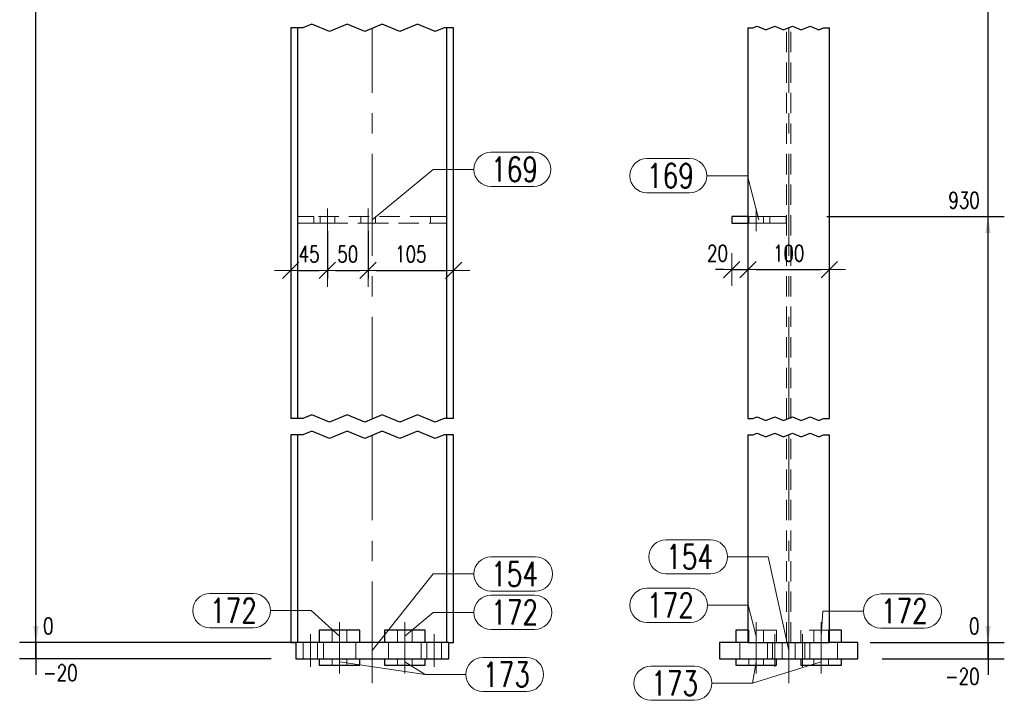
# Model space of a CAD drawing. Header units: millimetres. Extents: x -152 to 454, y 14102 to 14598.
# Tile 11 of 18: x 203 to 324, y 14218 to 14301. Entities that reach past the tile are written whole.
import ezdxf

# ---------------------------------------------------------------- set-up
doc = ezdxf.new("R2010")
doc.units = ezdxf.units.MM
doc.header["$LTSCALE"] = 10
doc.linetypes.add('HIDDEN', pattern=[0.375, 0.25, -0.125])
doc.linetypes.add('MITTE', pattern=[2, 1.25, -0.25, 0.25, -0.25])
doc.layers.get('Defpoints').update_dxf_attribs({"color": 1})
for name, color, linetype, lineweight in [('PS_DIM', 4, 'Continuous', 13), ('PS_Hidden', 2, 'HIDDEN', 9), ('PS_Mid', 5, 'MITTE', 15), ('PS_Pos', 1, 'Continuous', 15), ('PS_Shape', 161, 'Continuous', 30), ('PS_SOLID', 7, 'Continuous', 30)]:
    doc.layers.add(name, color=color, linetype=linetype, lineweight=lineweight)
doc.styles.add('simplex', font='simplex.shx', dxfattribs={"width": 0.75})
doc.dimstyles.new('1_10_GŁ_DS1-LS10', dxfattribs={"dimtxt": 2, "dimasz": 2, "dimexe": 2, "dimexo": 5, "dimgap": 1, "dimtad": 1, "dimjust": 4, "dimdec": 0, "dimlfac": 10, "dimtxsty": 'simplex', "dimblk1": 'NONE', "dimsah": 1, "dimcen": 2, "dimclrd": 256, "dimclre": 256, "dimclrt": 3, "dimadec": 1, "dimazin": 0, "dimtfac": 1, "dimtdec": 0, "dimtmove": 2, "dimatfit": 3, "dimfxl": 1, "dimarcsym": 0})
doc.dimstyles.new('1_10_PRZ', dxfattribs={"dimtxt": 2, "dimasz": 1, "dimexe": 2, "dimexo": 5, "dimgap": 1, "dimtad": 1, "dimdec": 0, "dimlfac": 10, "dimtxsty": 'simplex', "dimblk": 'dimznak', "dimcen": 2, "dimse1": 1, "dimse2": 1, "dimclrt": 3, "dimadec": 1, "dimazin": 0, "dimtfac": 1, "dimtdec": 0, "dimtix": 1, "dimtmove": 2, "dimatfit": 3, "dimldrblk": 'dim-grot', "dimfxl": 1, "dimarcsym": 0})
doc.dimstyles.new('1_10_SC', dxfattribs={"dimtxt": 2, "dimasz": 1, "dimexe": 1, "dimexo": 1, "dimgap": 1, "dimtad": 1, "dimdec": 0, "dimlfac": 10, "dimtxsty": 'simplex', "dimblk": 'dimznak', "dimcen": 2, "dimclrd": 256, "dimclre": 256, "dimclrt": 3, "dimadec": 1, "dimazin": 0, "dimtfac": 1, "dimtdec": 0, "dimtix": 1, "dimtmove": 2, "dimatfit": 3, "dimldrblk": 'dim-grot', "dimfxl": 1, "dimarcsym": 0})

# ---------------------------------------------------------------- blocks, each defined once
blk = doc.blocks.new('*D95')
at = {"layer": 'Defpoints', "color": 0, "transparency": 16777216}
for p in [(204.55, 14224.7), (236.47, 14224.7), (255.87, 14224.7)]:
    blk.add_point(p, dxfattribs=at)
at = {"layer": 'PS_DIM', "lineweight": -2, "transparency": 16777216}
for p, q in [((204.55, 14226.7), (204.55, 14228.7)), ((250.87, 14224.7), (202.55, 14224.7)), ((231.47, 14224.7), (202.55, 14224.7)), ((204.55, 14224.7), (204.55, 14222.7)), ((204.55, 14224.7), (204.55, 14224.7))]:
    blk.add_line(p, q, dxfattribs=at)
at = {"layer": 'PS_DIM', "transparency": 16777216}
blk.add_solid([(204.22, 14226.7), (204.89, 14226.7), (204.55, 14224.7)], dxfattribs=at)
at = {"layer": 'PS_DIM', "color": 3, "transparency": 16777216, "insert": (206.07, 14226.72), "char_height": 2, "attachment_point": 5, "rotation": 0.0573, "style": 'simplex'}
blk.add_mtext('0', dxfattribs=at)
blk = doc.blocks.new('_None')
blk = doc.blocks.new('*D96')
at = {"layer": 'Defpoints', "color": 0, "transparency": 16777216}
for p in [(204.55, 14381.2), (221.39, 14381.2), (255.87, 14224.7)]:
    blk.add_point(p, dxfattribs=at)
at = {"layer": 'PS_DIM', "lineweight": -2, "transparency": 16777216}
for p, q in [((216.39, 14381.2), (202.55, 14381.2)), ((204.55, 14224.7), (204.55, 14379.2)), ((250.87, 14224.7), (202.55, 14224.7))]:
    blk.add_line(p, q, dxfattribs=at)
at = {"layer": 'PS_DIM', "transparency": 16777216}
blk.add_solid([(204.22, 14379.2), (204.89, 14379.2), (204.55, 14381.2)], dxfattribs=at)
at = {"layer": 'PS_DIM', "color": 3, "transparency": 16777216, "insert": (208.22, 14383.22), "char_height": 2, "attachment_point": 5, "rotation": 0.0573, "style": 'simplex'}
blk.add_mtext('3972', dxfattribs=at)
blk = doc.blocks.new('*D97')
at = {"layer": 'Defpoints', "color": 0, "transparency": 16777216}
for p in [(204.55, 14436.2), (221.39, 14436.2), (255.87, 14224.7)]:
    blk.add_point(p, dxfattribs=at)
at = {"layer": 'PS_DIM', "lineweight": -2, "transparency": 16777216}
for p, q in [((216.39, 14436.2), (202.55, 14436.2)), ((204.55, 14224.7), (204.55, 14434.2)), ((250.87, 14224.7), (202.55, 14224.7))]:
    blk.add_line(p, q, dxfattribs=at)
at = {"layer": 'PS_DIM', "transparency": 16777216}
blk.add_solid([(204.22, 14434.2), (204.89, 14434.2), (204.55, 14436.2)], dxfattribs=at)
at = {"layer": 'PS_DIM', "color": 3, "transparency": 16777216, "insert": (208.22, 14438.22), "char_height": 2, "attachment_point": 5, "rotation": 0.0573, "style": 'simplex'}
blk.add_mtext('4522', dxfattribs=at)
blk = doc.blocks.new('*D98')
at = {"layer": 'Defpoints', "color": 0, "transparency": 16777216}
for p in [(204.55, 14443.13), (236.47, 14443.13), (255.87, 14224.7)]:
    blk.add_point(p, dxfattribs=at)
at = {"layer": 'PS_DIM', "lineweight": -2, "transparency": 16777216}
for p, q in [((231.47, 14443.13), (202.55, 14443.13)), ((204.55, 14224.7), (204.55, 14441.13)), ((250.87, 14224.7), (202.55, 14224.7))]:
    blk.add_line(p, q, dxfattribs=at)
at = {"layer": 'PS_DIM', "transparency": 16777216}
blk.add_solid([(204.22, 14441.13), (204.89, 14441.13), (204.55, 14443.13)], dxfattribs=at)
at = {"layer": 'PS_DIM', "color": 3, "transparency": 16777216, "insert": (207.9, 14445.15), "char_height": 2, "attachment_point": 5, "rotation": 0.0573, "style": 'simplex'}
blk.add_mtext('4591', dxfattribs=at)
blk = doc.blocks.new('*D99')
at = {"layer": 'Defpoints', "color": 0, "transparency": 16777216}
for p in [(302.05, 14224.7), (321.55, 14224.7), (303.55, 14222.7)]:
    blk.add_point(p, dxfattribs=at)
at = {"layer": 'PS_DIM', "lineweight": -2, "transparency": 16777216}
for p, q in [((321.55, 14226.7), (321.55, 14228.7)), ((307.05, 14224.7), (323.55, 14224.7)), ((321.55, 14222.7), (321.55, 14224.7)), ((308.55, 14222.7), (323.55, 14222.7)), ((321.55, 14222.7), (321.55, 14220.7))]:
    blk.add_line(p, q, dxfattribs=at)
at = {"layer": 'PS_DIM', "transparency": 16777216}
blk.add_solid([(321.22, 14226.7), (321.88, 14226.7), (321.55, 14224.7)], dxfattribs=at)
at = {"layer": 'PS_DIM', "color": 3, "transparency": 16777216, "insert": (318.39, 14220.52), "char_height": 2, "attachment_point": 5, "rotation": 0.0573, "style": 'simplex'}
blk.add_mtext('-20', dxfattribs=at)
blk = doc.blocks.new('*D100')
at = {"layer": 'Defpoints', "color": 0, "transparency": 16777216}
for p in [(302.05, 14224.7), (305.55, 14224.7), (321.55, 14224.7)]:
    blk.add_point(p, dxfattribs=at)
at = {"layer": 'PS_DIM', "lineweight": -2, "transparency": 16777216}
for p, q in [((321.55, 14226.7), (321.55, 14228.7)), ((307.05, 14224.7), (323.55, 14224.7)), ((310.55, 14224.7), (323.55, 14224.7)), ((321.55, 14224.7), (321.55, 14222.7))]:
    blk.add_line(p, q, dxfattribs=at)
at = {"layer": 'PS_DIM', "transparency": 16777216}
blk.add_solid([(321.22, 14226.7), (321.88, 14226.7), (321.55, 14224.7)], dxfattribs=at)
at = {"layer": 'PS_DIM', "color": 3, "transparency": 16777216, "insert": (319.85, 14226.72), "char_height": 2, "attachment_point": 5, "rotation": 0.0573, "style": 'simplex'}
blk.add_mtext('0', dxfattribs=at)
blk = doc.blocks.new('*D101')
at = {"layer": 'Defpoints', "color": 0, "transparency": 16777216}
for p in [(296.75, 14277), (321.55, 14277), (302.05, 14224.7)]:
    blk.add_point(p, dxfattribs=at)
at = {"layer": 'PS_DIM', "lineweight": -2, "transparency": 16777216}
for p, q in [((301.75, 14277), (323.55, 14277)), ((321.55, 14224.7), (321.55, 14275)), ((307.05, 14224.7), (323.55, 14224.7))]:
    blk.add_line(p, q, dxfattribs=at)
at = {"layer": 'PS_DIM', "transparency": 16777216}
blk.add_solid([(321.22, 14275), (321.88, 14275), (321.55, 14277)], dxfattribs=at)
at = {"layer": 'PS_DIM', "color": 3, "transparency": 16777216, "insert": (318.6, 14279.02), "char_height": 2, "attachment_point": 5, "rotation": 0.0573, "style": 'simplex'}
blk.add_mtext('930', dxfattribs=at)
blk = doc.blocks.new('*D102')
at = {"layer": 'Defpoints', "color": 0, "transparency": 16777216}
for p in [(302.05, 14327), (321.55, 14327), (302.05, 14224.7)]:
    blk.add_point(p, dxfattribs=at)
at = {"layer": 'PS_DIM', "lineweight": -2, "transparency": 16777216}
for p, q in [((307.05, 14327), (323.55, 14327)), ((321.55, 14224.7), (321.55, 14325)), ((307.05, 14224.7), (323.55, 14224.7))]:
    blk.add_line(p, q, dxfattribs=at)
at = {"layer": 'PS_DIM', "transparency": 16777216}
blk.add_solid([(321.22, 14325), (321.88, 14325), (321.55, 14327)], dxfattribs=at)
at = {"layer": 'PS_DIM', "color": 3, "transparency": 16777216, "insert": (317.89, 14329.02), "char_height": 2, "attachment_point": 5, "rotation": 0.0573, "style": 'simplex'}
blk.add_mtext('2630', dxfattribs=at)
blk = doc.blocks.new('*D103')
at = {"layer": 'Defpoints', "color": 0, "transparency": 16777216}
for p in [(297.45, 14386.2), (321.55, 14386.2), (302.05, 14224.7)]:
    blk.add_point(p, dxfattribs=at)
at = {"layer": 'PS_DIM', "lineweight": -2, "transparency": 16777216}
for p, q in [((302.45, 14386.2), (323.55, 14386.2)), ((321.55, 14224.7), (321.55, 14384.2)), ((307.05, 14224.7), (323.55, 14224.7))]:
    blk.add_line(p, q, dxfattribs=at)
at = {"layer": 'PS_DIM', "transparency": 16777216}
blk.add_solid([(321.22, 14384.2), (321.88, 14384.2), (321.55, 14386.2)], dxfattribs=at)
at = {"layer": 'PS_DIM', "color": 3, "transparency": 16777216, "insert": (317.89, 14388.22), "char_height": 2, "attachment_point": 5, "rotation": 0.0573, "style": 'simplex'}
blk.add_mtext('4022', dxfattribs=at)
blk = doc.blocks.new('*D104')
at = {"layer": 'Defpoints', "color": 0, "transparency": 16777216}
for p in [(297.45, 14440.2), (321.55, 14440.2), (302.05, 14224.7)]:
    blk.add_point(p, dxfattribs=at)
at = {"layer": 'PS_DIM', "lineweight": -2, "transparency": 16777216}
for p, q in [((302.45, 14440.2), (323.55, 14440.2)), ((321.55, 14224.7), (321.55, 14438.2)), ((307.05, 14224.7), (323.55, 14224.7))]:
    blk.add_line(p, q, dxfattribs=at)
at = {"layer": 'PS_DIM', "transparency": 16777216}
blk.add_solid([(321.22, 14438.2), (321.88, 14438.2), (321.55, 14440.2)], dxfattribs=at)
at = {"layer": 'PS_DIM', "color": 3, "transparency": 16777216, "insert": (317.89, 14436.03), "char_height": 2, "attachment_point": 5, "rotation": 0.0573, "style": 'simplex'}
blk.add_mtext('4562', dxfattribs=at)
blk = doc.blocks.new('*D105')
at = {"layer": 'Defpoints', "color": 0, "transparency": 16777216}
for p in [(302.05, 14441.73), (321.55, 14441.73), (302.05, 14224.7)]:
    blk.add_point(p, dxfattribs=at)
at = {"layer": 'PS_DIM', "lineweight": -2, "transparency": 16777216}
for p, q in [((307.05, 14441.73), (323.55, 14441.73)), ((321.55, 14224.7), (321.55, 14439.73)), ((307.05, 14224.7), (323.55, 14224.7))]:
    blk.add_line(p, q, dxfattribs=at)
at = {"layer": 'PS_DIM', "transparency": 16777216}
blk.add_solid([(321.22, 14439.73), (321.88, 14439.73), (321.55, 14441.73)], dxfattribs=at)
at = {"layer": 'PS_DIM', "color": 3, "transparency": 16777216, "insert": (317.89, 14438.76), "char_height": 2, "attachment_point": 5, "rotation": 0.0573, "style": 'simplex'}
blk.add_mtext('4577', dxfattribs=at)
blk = doc.blocks.new('*D106')
at = {"layer": 'Defpoints', "color": 0, "transparency": 16777216}
for p in [(303.88, 14443.13), (321.55, 14443.13), (302.05, 14224.7)]:
    blk.add_point(p, dxfattribs=at)
at = {"layer": 'PS_DIM', "lineweight": -2, "transparency": 16777216}
for p, q in [((308.88, 14443.13), (323.55, 14443.13)), ((321.55, 14224.7), (321.55, 14441.13)), ((307.05, 14224.7), (323.55, 14224.7))]:
    blk.add_line(p, q, dxfattribs=at)
at = {"layer": 'PS_DIM', "transparency": 16777216}
blk.add_solid([(321.22, 14441.13), (321.88, 14441.13), (321.55, 14443.13)], dxfattribs=at)
at = {"layer": 'PS_DIM', "color": 3, "transparency": 16777216, "insert": (318.21, 14445.15), "char_height": 2, "attachment_point": 5, "rotation": 0.0573, "style": 'simplex'}
blk.add_mtext('4591', dxfattribs=at)
blk = doc.blocks.new('dimznak')
at = {"color": 0}
for points in [[(0, 2), (0, -2)], [(-2, 0), (2, 0)]]:
    blk.add_lwpolyline(points, dxfattribs=at)
at = {"color": 2}
blk.add_lwpolyline([(1, 1), (-1, -1)], dxfattribs=at)
blk = doc.blocks.new('*D108')
at = {"layer": 'Defpoints', "color": 0, "transparency": 16777216}
for p in [(240.37, 14275.2), (235.87, 14273.23), (240.37, 14270.4)]:
    blk.add_point(p, dxfattribs=at)
at = {"layer": 'PS_DIM', "color": 0, "lineweight": -2, "transparency": 16777216}
blk.add_line((236.87, 14270.4), (239.37, 14270.4), dxfattribs=at)
at = {"layer": 'PS_DIM', "color": 0, "lineweight": -2, "transparency": 16777216, "rotation": 180}
blk.add_blockref('dimznak', (235.87, 14270.4), dxfattribs=at)
at = {"layer": 'PS_DIM', "color": 0, "lineweight": -2, "transparency": 16777216}
blk.add_blockref('dimznak', (240.37, 14270.4), dxfattribs=at)
at = {"layer": 'PS_DIM', "color": 3, "transparency": 16777216, "insert": (238.12, 14272.4), "char_height": 2, "attachment_point": 5, "style": 'simplex'}
blk.add_mtext('45', dxfattribs=at)
blk = doc.blocks.new('dim-grot')
blk.add_hatch(color=256).paths.add_polyline_path([(0, 0), (-2, 0.5), (-2, -0.5)])
blk.add_lwpolyline([(0, 0), (-2, 0.5), (-2, -0.5), (0, 0)])
blk = doc.blocks.new('*D109')
at = {"layer": 'Defpoints', "color": 0, "transparency": 16777216}
for p in [(240.37, 14276.2), (245.37, 14276.2), (245.37, 14270.4)]:
    blk.add_point(p, dxfattribs=at)
at = {"layer": 'PS_DIM', "lineweight": -2, "transparency": 16777216}
for p, q in [((240.37, 14275.2), (240.37, 14269.4)), ((245.37, 14275.2), (245.37, 14269.4)), ((241.37, 14270.4), (244.37, 14270.4))]:
    blk.add_line(p, q, dxfattribs=at)
at = {"layer": 'PS_DIM', "lineweight": -2, "transparency": 16777216, "rotation": 180}
blk.add_blockref('dimznak', (240.37, 14270.4), dxfattribs=at)
at = {"layer": 'PS_DIM', "lineweight": -2, "transparency": 16777216}
blk.add_blockref('dimznak', (245.37, 14270.4), dxfattribs=at)
at = {"layer": 'PS_DIM', "color": 3, "transparency": 16777216, "insert": (242.87, 14272.4), "char_height": 2, "attachment_point": 5, "style": 'simplex'}
blk.add_mtext('50', dxfattribs=at)
blk = doc.blocks.new('*D110')
at = {"layer": 'Defpoints', "color": 0, "transparency": 16777216}
for p in [(245.37, 14275.2), (255.87, 14275.2), (255.87, 14270.4)]:
    blk.add_point(p, dxfattribs=at)
at = {"layer": 'PS_DIM', "color": 0, "lineweight": -2, "transparency": 16777216}
blk.add_line((246.37, 14270.4), (254.87, 14270.4), dxfattribs=at)
at = {"layer": 'PS_DIM', "color": 0, "lineweight": -2, "transparency": 16777216, "rotation": 180}
blk.add_blockref('dimznak', (245.37, 14270.4), dxfattribs=at)
at = {"layer": 'PS_DIM', "color": 0, "lineweight": -2, "transparency": 16777216}
blk.add_blockref('dimznak', (255.87, 14270.4), dxfattribs=at)
at = {"layer": 'PS_DIM', "color": 3, "transparency": 16777216, "insert": (250.62, 14272.4), "char_height": 2, "attachment_point": 5, "style": 'simplex'}
blk.add_mtext('105', dxfattribs=at)
blk = doc.blocks.new('*D133')
at = {"layer": 'Defpoints', "color": 0, "transparency": 16777216}
for p in [(290.05, 14276.2), (292.05, 14276.2), (292.05, 14270.5)]:
    blk.add_point(p, dxfattribs=at)
at = {"layer": 'PS_DIM', "color": 0, "lineweight": -2, "transparency": 16777216}
for p, q in [((289.05, 14270.5), (288.05, 14270.5)), ((290.05, 14270.5), (292.05, 14270.5)), ((293.05, 14270.5), (294.05, 14270.5))]:
    blk.add_line(p, q, dxfattribs=at)
blk.add_blockref('dimznak', (290.05, 14270.5), dxfattribs=at)
at = {"layer": 'PS_DIM', "color": 0, "lineweight": -2, "transparency": 16777216, "rotation": 180}
blk.add_blockref('dimznak', (292.05, 14270.5), dxfattribs=at)
at = {"layer": 'PS_DIM', "color": 3, "transparency": 16777216, "insert": (288.3, 14272.5), "char_height": 2, "attachment_point": 5, "style": 'simplex'}
blk.add_mtext('20', dxfattribs=at)
blk = doc.blocks.new('*D134')
at = {"layer": 'Defpoints', "color": 0, "transparency": 16777216}
for p in [(292.05, 14276.2), (302.05, 14270.5), (302.05, 14270.5)]:
    blk.add_point(p, dxfattribs=at)
at = {"layer": 'PS_DIM', "color": 0, "lineweight": -2, "transparency": 16777216}
blk.add_line((293.05, 14270.5), (301.05, 14270.5), dxfattribs=at)
at = {"layer": 'PS_DIM', "color": 0, "lineweight": -2, "transparency": 16777216, "rotation": 180}
blk.add_blockref('dimznak', (292.05, 14270.5), dxfattribs=at)
at = {"layer": 'PS_DIM', "color": 0, "lineweight": -2, "transparency": 16777216}
blk.add_blockref('dimznak', (302.05, 14270.5), dxfattribs=at)
at = {"layer": 'PS_DIM', "color": 3, "transparency": 16777216, "insert": (297.05, 14272.5), "char_height": 2, "attachment_point": 5, "style": 'simplex'}
blk.add_mtext('100', dxfattribs=at)
blk = doc.blocks.new('*D175')
at = {"layer": 'Defpoints', "color": 0, "transparency": 16777216}
for p in [(204.55, 14224.7), (249.97, 14224.7), (238.47, 14222.7)]:
    blk.add_point(p, dxfattribs=at)
at = {"layer": 'PS_DIM', "lineweight": -2, "transparency": 16777216}
for p, q in [((204.55, 14226.7), (204.55, 14228.7)), ((244.97, 14224.7), (202.55, 14224.7)), ((204.55, 14222.7), (204.55, 14224.7)), ((233.47, 14222.7), (202.55, 14222.7)), ((204.55, 14222.7), (204.55, 14220.7))]:
    blk.add_line(p, q, dxfattribs=at)
at = {"layer": 'PS_DIM', "transparency": 16777216}
blk.add_solid([(204.22, 14226.7), (204.89, 14226.7), (204.55, 14224.7)], dxfattribs=at)
at = {"layer": 'PS_DIM', "color": 3, "transparency": 16777216, "insert": (207.55, 14220.97), "char_height": 2, "attachment_point": 5, "rotation": 0.0573, "style": 'simplex'}
blk.add_mtext('-20', dxfattribs=at)
blk = doc.blocks.new('*X277')
at = {"color": 1}
for p, q in [((238.44, 14300.65), (237.36, 14300.2)), ((240.61, 14299.74), (238.44, 14300.65)), ((242.78, 14300.65), (240.61, 14299.74)), ((244.95, 14299.74), (242.78, 14300.65)), ((247.11, 14300.65), (244.95, 14299.74)), ((249.28, 14299.74), (247.11, 14300.65)), ((251.45, 14300.65), (249.28, 14299.74)), ((253.61, 14299.74), (251.45, 14300.65)), ((237.36, 14300.2), (235.87, 14300.2)), ((254.7, 14300.2), (253.61, 14299.74)), ((255.87, 14300.2), (254.7, 14300.2)), ((237.36, 14252.2), (235.87, 14252.2)), ((238.44, 14252.65), (237.36, 14252.2)), ((240.61, 14251.74), (238.44, 14252.65)), ((242.78, 14252.65), (240.61, 14251.74)), ((244.95, 14251.74), (242.78, 14252.65)), ((247.11, 14252.65), (244.95, 14251.74)), ((249.28, 14251.74), (247.11, 14252.65)), ((251.45, 14252.65), (249.28, 14251.74)), ((253.61, 14251.74), (251.45, 14252.65)), ((254.7, 14252.2), (253.61, 14251.74)), ((255.87, 14252.2), (254.7, 14252.2)), ((237.36, 14250.2), (235.87, 14250.2)), ((238.44, 14250.65), (237.36, 14250.2)), ((240.61, 14249.74), (238.44, 14250.65)), ((242.78, 14250.65), (240.61, 14249.74)), ((244.95, 14249.74), (242.78, 14250.65)), ((247.11, 14250.65), (244.95, 14249.74)), ((249.28, 14249.74), (247.11, 14250.65)), ((251.45, 14250.65), (249.28, 14249.74)), ((253.61, 14249.74), (251.45, 14250.65)), ((254.7, 14250.2), (253.61, 14249.74)), ((255.87, 14250.2), (254.7, 14250.2))]:
    blk.add_line(p, q, dxfattribs=at)
at = {"layer": 'PS_Hidden', "color": 2, "linetype": 'HIDDEN'}
for p, q in [((255.02, 14252.2), (255.02, 14300.2)), ((237.11, 14277), (236.72, 14277)), ((236.72, 14276.2), (237.11, 14276.2)), ((237.49, 14277), (237.11, 14277)), ((237.11, 14276.2), (237.49, 14276.2)), ((237.84, 14277), (237.49, 14277)), ((237.49, 14276.2), (237.84, 14276.2)), ((238.14, 14277), (237.84, 14277)), ((237.84, 14276.2), (238.14, 14276.2)), ((238.39, 14277), (238.14, 14277)), ((238.14, 14276.2), (238.39, 14276.2)), ((238.57, 14277), (238.39, 14277)), ((238.39, 14276.2), (238.57, 14276.2)), ((238.69, 14277), (238.57, 14277)), ((238.57, 14276.2), (238.69, 14276.2)), ((238.72, 14277), (238.69, 14277)), ((238.69, 14276.2), (238.72, 14276.2)), ((238.72, 14277), (238.72, 14276.2)), ((253.02, 14277), (238.72, 14277)), ((238.72, 14276.2), (240.37, 14276.2)), ((239.47, 14277), (239.47, 14276.2)), ((240.37, 14276.2), (245.37, 14276.2)), ((241.27, 14276.2), (241.27, 14277)), ((244.47, 14277), (244.47, 14276.2)), ((245.37, 14276.2), (253.02, 14276.2)), ((246.27, 14276.2), (246.27, 14277)), ((253.06, 14277), (253.02, 14277)), ((253.02, 14277), (253.02, 14276.2)), ((253.02, 14276.2), (253.06, 14276.2)), ((253.18, 14277), (253.06, 14277)), ((253.06, 14276.2), (253.18, 14276.2)), ((253.36, 14277), (253.18, 14277)), ((253.18, 14276.2), (253.36, 14276.2)), ((253.61, 14277), (253.36, 14277)), ((253.36, 14276.2), (253.61, 14276.2)), ((253.91, 14277), (253.61, 14277)), ((253.61, 14276.2), (253.91, 14276.2)), ((254.26, 14277), (253.91, 14277)), ((253.91, 14276.2), (254.26, 14276.2)), ((254.63, 14277), (254.26, 14277)), ((254.26, 14276.2), (254.63, 14276.2)), ((255.02, 14277), (254.63, 14277)), ((254.63, 14276.2), (255.02, 14276.2)), ((255.02, 14224.7), (255.02, 14250.2)), ((240.97, 14226.2), (240.97, 14224.7)), ((242.77, 14224.7), (242.77, 14226.2)), ((247.37, 14226.2), (247.37, 14224.7)), ((247.37, 14226.2), (247.37, 14224.7)), ((248.97, 14226.2), (248.97, 14224.7)), ((250.77, 14224.7), (250.77, 14226.2)), ((237.37, 14224.7), (237.37, 14222.7)), ((239.17, 14222.7), (239.17, 14224.7)), ((239.87, 14224.7), (239.87, 14222.7)), ((239.87, 14224.7), (239.87, 14222.7)), ((243.87, 14222.7), (243.87, 14224.7)), ((243.87, 14222.7), (243.87, 14224.7)), ((247.87, 14224.7), (247.87, 14222.7)), ((251.87, 14222.7), (251.87, 14224.7)), ((252.57, 14224.7), (252.57, 14222.7)), ((254.37, 14222.7), (254.37, 14224.7)), ((239.37, 14221.9), (239.37, 14222.7)), ((240.97, 14222.7), (240.97, 14221.9)), ((242.77, 14221.9), (242.77, 14222.7)), ((247.37, 14222.7), (247.37, 14221.9)), ((248.97, 14221.9), (247.37, 14221.9)), ((248.97, 14221.9), (248.97, 14222.7)), ((249.09, 14221.9), (248.97, 14221.9)), ((249.42, 14221.9), (249.09, 14221.9)), ((249.87, 14221.9), (249.42, 14221.9)), ((250.77, 14221.9), (250.77, 14222.7))]:
    blk.add_line(p, q, dxfattribs=at)
at = {"layer": 'PS_Mid', "color": 5, "linetype": 'MITTE'}
for p, q in [((245.87, 14252.2), (245.87, 14300.2)), ((240.37, 14275.2), (240.37, 14278)), ((245.37, 14275.2), (245.37, 14278)), ((245.87, 14219.7), (245.87, 14250.2)), ((241.87, 14223.7), (241.87, 14227.2)), ((241.87, 14223.7), (241.87, 14227.2)), ((249.87, 14223.7), (249.87, 14227.2)), ((249.87, 14223.7), (249.87, 14227.2)), ((238.27, 14225.7), (238.27, 14221.7)), ((238.27, 14225.7), (238.27, 14221.7)), ((241.87, 14225.7), (241.87, 14221.7)), ((241.87, 14225.7), (241.87, 14221.7)), ((249.87, 14225.7), (249.87, 14221.7)), ((249.87, 14225.7), (249.87, 14221.7)), ((253.47, 14225.7), (253.47, 14221.7)), ((253.47, 14225.7), (253.47, 14221.7)), ((241.87, 14220.9), (241.87, 14223.7)), ((241.87, 14220.9), (241.87, 14223.7)), ((249.87, 14220.9), (249.87, 14223.7)), ((249.87, 14220.9), (249.87, 14223.7))]:
    blk.add_line(p, q, dxfattribs=at)
at = {"layer": 'PS_SOLID', "color": 7, "linetype": 'Continuous'}
for p, q in [((235.87, 14300.2), (235.87, 14252.2)), ((236.72, 14252.2), (236.72, 14300.2)), ((255.02, 14300.2), (255.02, 14252.2)), ((255.87, 14252.2), (255.87, 14300.2)), ((235.87, 14250.2), (235.87, 14224.7)), ((236.72, 14224.7), (236.72, 14250.2)), ((255.02, 14250.2), (255.02, 14224.7)), ((255.87, 14224.7), (255.87, 14250.2)), ((244.37, 14226.2), (239.37, 14226.2)), ((239.37, 14226.2), (239.37, 14224.7)), ((244.37, 14224.7), (244.37, 14226.2)), ((252.37, 14226.2), (247.37, 14226.2)), ((247.37, 14226.2), (247.37, 14224.7)), ((252.37, 14224.7), (252.37, 14226.2)), ((235.87, 14224.7), (236.47, 14224.7)), ((255.27, 14224.7), (236.47, 14224.7)), ((236.47, 14224.7), (236.47, 14222.7)), ((255.27, 14224.7), (255.87, 14224.7)), ((255.27, 14222.7), (255.27, 14224.7)), ((236.47, 14222.7), (238.27, 14222.7)), ((238.27, 14222.7), (241.87, 14222.7)), ((239.37, 14222.7), (239.37, 14221.9)), ((239.37, 14221.9), (241.87, 14221.9)), ((241.87, 14222.7), (249.87, 14222.7)), ((241.87, 14221.9), (244.37, 14221.9)), ((244.37, 14221.9), (244.37, 14222.7)), ((247.37, 14222.7), (247.37, 14221.9)), ((247.37, 14221.9), (249.87, 14221.9)), ((249.87, 14222.7), (253.47, 14222.7)), ((249.87, 14221.9), (252.37, 14221.9)), ((252.37, 14221.9), (252.37, 14222.7)), ((253.47, 14222.7), (255.27, 14222.7))]:
    blk.add_line(p, q, dxfattribs=at)
blk = doc.blocks.new('*X281')
at = {"color": 1}
for p, q in [((260.47, 14235.21), (265.94, 14235.21)), ((245.87, 14223.7), (253.37, 14233.11)), ((253.37, 14233.11), (258.37, 14233.11)), ((260.47, 14231.01), (265.94, 14231.01))]:
    blk.add_line(p, q, dxfattribs=at)
for centre, start, end in [((260.47, 14233.11), 90, 270), ((265.94, 14233.11), 270, 90)]:
    blk.add_arc(centre, 2.1, start, end, dxfattribs=at)
at = {"color": 2, "style": 'simplex', "width": 0.75}
blk.add_text('154', height=3, dxfattribs=at).set_placement((260.47, 14231.61))
blk = doc.blocks.new('*X282')
at = {"color": 1}
for p, q in [((225.92, 14230.71), (231.27, 14230.71)), ((233.37, 14228.61), (238.37, 14228.61)), ((241.87, 14225.45), (238.37, 14228.61)), ((225.92, 14226.51), (231.27, 14226.51))]:
    blk.add_line(p, q, dxfattribs=at)
for centre, start, end in [((225.92, 14228.61), 90, 270), ((231.27, 14228.61), 270, 90)]:
    blk.add_arc(centre, 2.1, start, end, dxfattribs=at)
at = {"color": 2, "style": 'simplex', "width": 0.75}
blk.add_text('172', height=3, dxfattribs=at).set_placement((225.92, 14227.11))
blk = doc.blocks.new('*X283')
at = {"color": 1}
for p, q in [((241.87, 14222.3), (252.38, 14220.76)), ((259.48, 14222.86), (264.84, 14222.86)), ((252.38, 14220.76), (257.38, 14220.76)), ((259.48, 14218.66), (264.84, 14218.66))]:
    blk.add_line(p, q, dxfattribs=at)
for centre, start, end in [((259.48, 14220.76), 90, 270), ((264.84, 14220.76), 270, 90)]:
    blk.add_arc(centre, 2.1, start, end, dxfattribs=at)
at = {"color": 2, "style": 'simplex', "width": 0.75}
blk.add_text('173', height=3, dxfattribs=at).set_placement((259.48, 14219.26))
blk = doc.blocks.new('*X284')
at = {"color": 1}
for p, q in [((249.87, 14222.3), (252.38, 14220.76)), ((259.48, 14222.86), (264.84, 14222.86)), ((252.38, 14220.76), (257.38, 14220.76)), ((259.48, 14218.66), (264.84, 14218.66))]:
    blk.add_line(p, q, dxfattribs=at)
for centre, start, end in [((259.48, 14220.76), 90, 270), ((264.84, 14220.76), 270, 90)]:
    blk.add_arc(centre, 2.1, start, end, dxfattribs=at)
at = {"color": 2, "style": 'simplex', "width": 0.75}
blk.add_text('173', height=3, dxfattribs=at).set_placement((259.48, 14219.26))
blk = doc.blocks.new('*X285')
at = {"color": 1}
for p, q in [((260.47, 14230.49), (265.83, 14230.49)), ((249.87, 14225.45), (253.37, 14228.39)), ((253.37, 14228.39), (258.37, 14228.39)), ((260.47, 14226.29), (265.83, 14226.29))]:
    blk.add_line(p, q, dxfattribs=at)
for centre, start, end in [((260.47, 14228.39), 90, 270), ((265.83, 14228.39), 270, 90)]:
    blk.add_arc(centre, 2.1, start, end, dxfattribs=at)
at = {"color": 2, "style": 'simplex', "width": 0.75}
blk.add_text('172', height=3, dxfattribs=at).set_placement((260.47, 14226.89))
blk = doc.blocks.new('*X286')
at = {"color": 1}
for p, q in [((225.92, 14230.71), (231.27, 14230.71)), ((233.37, 14228.61), (238.37, 14228.61)), ((241.87, 14225.45), (238.37, 14228.61)), ((225.92, 14226.51), (231.27, 14226.51))]:
    blk.add_line(p, q, dxfattribs=at)
for centre, start, end in [((225.92, 14228.61), 90, 270), ((231.27, 14228.61), 270, 90)]:
    blk.add_arc(centre, 2.1, start, end, dxfattribs=at)
at = {"color": 2, "style": 'simplex', "width": 0.75}
blk.add_text('172', height=3, dxfattribs=at).set_placement((225.92, 14227.11))
blk = doc.blocks.new('*X287')
at = {"color": 1}
for p, q in [((241.87, 14222.3), (252.38, 14220.76)), ((259.48, 14222.86), (264.84, 14222.86)), ((252.38, 14220.76), (257.38, 14220.76)), ((259.48, 14218.66), (264.84, 14218.66))]:
    blk.add_line(p, q, dxfattribs=at)
for centre, start, end in [((259.48, 14220.76), 90, 270), ((264.84, 14220.76), 270, 90)]:
    blk.add_arc(centre, 2.1, start, end, dxfattribs=at)
at = {"color": 2, "style": 'simplex', "width": 0.75}
blk.add_text('173', height=3, dxfattribs=at).set_placement((259.48, 14219.26))
blk = doc.blocks.new('*X288')
at = {"color": 1}
for p, q in [((260.47, 14230.49), (265.83, 14230.49)), ((249.87, 14225.45), (253.37, 14228.39)), ((253.37, 14228.39), (258.37, 14228.39)), ((260.47, 14226.29), (265.83, 14226.29))]:
    blk.add_line(p, q, dxfattribs=at)
for centre, start, end in [((260.47, 14228.39), 90, 270), ((265.83, 14228.39), 270, 90)]:
    blk.add_arc(centre, 2.1, start, end, dxfattribs=at)
at = {"color": 2, "style": 'simplex', "width": 0.75}
blk.add_text('172', height=3, dxfattribs=at).set_placement((260.47, 14226.89))
blk = doc.blocks.new('*X289')
at = {"color": 1}
for p, q in [((249.87, 14222.3), (252.38, 14220.76)), ((259.48, 14222.86), (264.84, 14222.86)), ((252.38, 14220.76), (257.38, 14220.76)), ((259.48, 14218.66), (264.84, 14218.66))]:
    blk.add_line(p, q, dxfattribs=at)
for centre, start, end in [((259.48, 14220.76), 90, 270), ((264.84, 14220.76), 270, 90)]:
    blk.add_arc(centre, 2.1, start, end, dxfattribs=at)
at = {"color": 2, "style": 'simplex', "width": 0.75}
blk.add_text('173', height=3, dxfattribs=at).set_placement((259.48, 14219.26))
blk = doc.blocks.new('*X292')
at = {"color": 1}
for p, q in [((260.47, 14284.91), (265.72, 14284.91)), ((245.87, 14276.6), (253.37, 14282.81)), ((253.37, 14282.81), (258.37, 14282.81)), ((260.47, 14280.71), (265.72, 14280.71))]:
    blk.add_line(p, q, dxfattribs=at)
for centre, start, end in [((260.47, 14282.81), 90, 270), ((265.72, 14282.81), 270, 90)]:
    blk.add_arc(centre, 2.1, start, end, dxfattribs=at)
at = {"color": 2, "style": 'simplex', "width": 0.75}
blk.add_text('169', height=3, dxfattribs=at).set_placement((260.47, 14281.31))
blk = doc.blocks.new('*X295')
at = {"color": 1}
for p, q in [((292.64, 14300.2), (293.18, 14300.42)), ((293.18, 14300.42), (294.26, 14299.97)), ((294.26, 14299.97), (295.35, 14300.42)), ((295.35, 14300.42), (296.43, 14299.97)), ((296.43, 14299.97), (297.51, 14300.42)), ((297.51, 14300.42), (298.6, 14299.97)), ((298.6, 14299.97), (299.68, 14300.42)), ((299.68, 14300.42), (300.76, 14299.97)), ((292.05, 14300.2), (292.64, 14300.2)), ((300.76, 14299.97), (301.31, 14300.2)), ((301.31, 14300.2), (302.05, 14300.2)), ((292.05, 14252.2), (292.64, 14252.2)), ((292.64, 14252.2), (293.18, 14252.42)), ((293.18, 14252.42), (294.26, 14251.97)), ((294.26, 14251.97), (295.35, 14252.42)), ((295.35, 14252.42), (296.43, 14251.97)), ((296.43, 14251.97), (297.51, 14252.42)), ((297.51, 14252.42), (298.6, 14251.97)), ((298.6, 14251.97), (299.68, 14252.42)), ((299.68, 14252.42), (300.76, 14251.97)), ((300.76, 14251.97), (301.31, 14252.2)), ((301.31, 14252.2), (302.05, 14252.2)), ((292.05, 14250.2), (292.64, 14250.2)), ((292.64, 14250.2), (293.18, 14250.42)), ((293.18, 14250.42), (294.26, 14249.97)), ((294.26, 14249.97), (295.35, 14250.42)), ((295.35, 14250.42), (296.43, 14249.97)), ((296.43, 14249.97), (297.51, 14250.42)), ((297.51, 14250.42), (298.6, 14249.97)), ((298.6, 14249.97), (299.68, 14250.42)), ((299.68, 14250.42), (300.76, 14249.97)), ((300.76, 14249.97), (301.31, 14250.2)), ((301.31, 14250.2), (302.05, 14250.2))]:
    blk.add_line(p, q, dxfattribs=at)
at = {"layer": 'PS_Hidden', "color": 2, "linetype": 'HIDDEN'}
for p, q in [((292.05, 14300.2), (292.05, 14277)), ((296.77, 14252.2), (296.77, 14300.2)), ((297.33, 14252.2), (297.33, 14300.2)), ((292.05, 14277), (292.05, 14276.2)), ((294.75, 14277), (292.05, 14277)), ((292.05, 14276.2), (293.05, 14276.2)), ((292.15, 14277), (292.15, 14276.2)), ((293.05, 14276.2), (294.75, 14276.2)), ((293.95, 14276.2), (293.95, 14277)), ((294.79, 14277), (294.75, 14277)), ((294.75, 14277), (294.75, 14276.2)), ((294.75, 14276.2), (294.79, 14276.2)), ((294.9, 14277), (294.79, 14277)), ((294.79, 14276.2), (294.9, 14276.2)), ((295.09, 14277), (294.9, 14277)), ((294.9, 14276.2), (295.09, 14276.2)), ((295.33, 14277), (295.09, 14277)), ((295.09, 14276.2), (295.33, 14276.2)), ((295.64, 14277), (295.33, 14277)), ((295.33, 14276.2), (295.64, 14276.2)), ((295.98, 14277), (295.64, 14277)), ((295.64, 14276.2), (295.98, 14276.2)), ((296.36, 14277), (295.98, 14277)), ((295.98, 14276.2), (296.36, 14276.2)), ((296.75, 14277), (296.36, 14277)), ((296.36, 14276.2), (296.75, 14276.2)), ((296.75, 14276.2), (296.75, 14277)), ((296.77, 14224.7), (296.77, 14250.2)), ((297.33, 14224.7), (297.33, 14250.2)), ((290.55, 14224.7), (290.55, 14226.2)), ((290.55, 14226.2), (292.05, 14226.2)), ((295.55, 14226.2), (292.05, 14226.2)), ((292.15, 14226.2), (292.15, 14224.7)), ((293.95, 14224.7), (293.95, 14226.2)), ((295.55, 14224.7), (295.55, 14226.2)), ((298.55, 14224.7), (298.55, 14226.2)), ((298.55, 14224.7), (298.55, 14226.2)), ((298.55, 14226.2), (298.55, 14224.7)), ((302.05, 14226.2), (298.55, 14226.2)), ((298.55, 14226.2), (298.55, 14224.7)), ((300.15, 14226.2), (300.15, 14224.7)), ((301.95, 14224.7), (301.95, 14226.2)), ((288.55, 14224.7), (288.55, 14222.7)), ((291.05, 14224.7), (290.55, 14224.7)), ((291.05, 14222.7), (291.05, 14224.7)), ((291.05, 14224.7), (291.32, 14224.7)), ((291.32, 14224.7), (292.05, 14224.7)), ((294.45, 14224.7), (294.45, 14222.7)), ((295.05, 14222.7), (295.05, 14224.7)), ((296.25, 14222.7), (296.25, 14224.7)), ((297.85, 14224.7), (297.85, 14222.7)), ((299.05, 14224.7), (299.05, 14222.7)), ((299.65, 14222.7), (299.65, 14224.7)), ((303.05, 14222.7), (303.05, 14224.7)), ((290.55, 14221.9), (290.55, 14222.7)), ((290.55, 14222.7), (290.55, 14221.9)), ((292.15, 14221.9), (290.55, 14221.9)), ((290.55, 14221.9), (292.15, 14221.9)), ((292.15, 14221.9), (292.15, 14222.7)), ((292.27, 14221.9), (292.15, 14221.9)), ((292.6, 14221.9), (292.27, 14221.9)), ((293.05, 14221.9), (292.6, 14221.9)), ((293.95, 14221.9), (293.95, 14222.7)), ((298.55, 14221.9), (298.55, 14222.7)), ((298.55, 14221.9), (300.15, 14221.9)), ((299.65, 14222.7), (298.75, 14222.7)), ((300.15, 14221.9), (300.15, 14222.7)), ((300.27, 14221.9), (300.15, 14221.9)), ((300.6, 14221.9), (300.27, 14221.9)), ((301.05, 14221.9), (300.6, 14221.9)), ((301.95, 14221.9), (301.95, 14222.7))]:
    blk.add_line(p, q, dxfattribs=at)
at = {"layer": 'PS_Mid', "color": 5, "linetype": 'MITTE'}
for p, q in [((297.05, 14252.2), (297.05, 14300.2)), ((293.05, 14275.2), (293.05, 14278)), ((293.05, 14275.2), (293.05, 14278)), ((297.05, 14219.7), (297.05, 14250.2)), ((293.05, 14223.7), (293.05, 14227.2)), ((293.05, 14223.7), (293.05, 14227.2)), ((301.05, 14223.7), (301.05, 14227.2)), ((301.05, 14223.7), (301.05, 14227.2)), ((293.05, 14225.7), (293.05, 14221.7)), ((293.05, 14225.7), (293.05, 14221.7)), ((295.35, 14225.7), (295.35, 14221.7)), ((295.35, 14225.7), (295.35, 14221.7)), ((298.75, 14225.7), (298.75, 14221.7)), ((298.75, 14225.7), (298.75, 14221.7)), ((301.05, 14225.7), (301.05, 14221.7)), ((301.05, 14225.7), (301.05, 14221.7)), ((293.05, 14220.9), (293.05, 14223.7)), ((293.05, 14220.9), (293.05, 14223.7)), ((301.05, 14220.9), (301.05, 14223.7)), ((301.05, 14220.9), (301.05, 14223.7))]:
    blk.add_line(p, q, dxfattribs=at)
at = {"layer": 'PS_SOLID', "color": 7, "linetype": 'Continuous'}
for p, q in [((292.05, 14300.2), (292.05, 14252.2)), ((302.05, 14252.2), (302.05, 14300.2)), ((292.05, 14277), (290.05, 14277)), ((290.05, 14277), (290.05, 14276.2)), ((290.05, 14276.2), (292.05, 14276.2)), ((292.05, 14250.2), (292.05, 14224.7)), ((302.05, 14224.7), (302.05, 14250.2)), ((292.05, 14226.2), (290.55, 14226.2)), ((290.55, 14226.2), (290.55, 14224.7)), ((303.55, 14226.2), (302.05, 14226.2)), ((303.55, 14224.7), (303.55, 14226.2)), ((288.55, 14224.7), (288.55, 14222.7)), ((292.05, 14224.7), (288.55, 14224.7)), ((292.05, 14224.7), (302.05, 14224.7)), ((305.55, 14224.7), (302.05, 14224.7)), ((305.55, 14222.7), (305.55, 14224.7)), ((288.55, 14222.7), (293.05, 14222.7)), ((290.55, 14222.7), (290.55, 14221.9)), ((290.55, 14221.9), (293.05, 14221.9)), ((293.05, 14222.7), (295.35, 14222.7)), ((293.05, 14221.9), (295.55, 14221.9)), ((295.35, 14222.7), (298.75, 14222.7)), ((295.55, 14221.9), (295.55, 14222.7)), ((298.55, 14222.7), (298.55, 14221.9)), ((298.55, 14221.9), (301.05, 14221.9)), ((298.75, 14222.7), (301.05, 14222.7)), ((301.05, 14222.7), (305.55, 14222.7)), ((301.05, 14221.9), (303.55, 14221.9)), ((303.55, 14221.9), (303.55, 14222.7))]:
    blk.add_line(p, q, dxfattribs=at)
blk = doc.blocks.new('*X299')
at = {"color": 1}
for p, q in [((281.98, 14237.32), (287.45, 14237.32)), ((289.55, 14235.22), (294.55, 14235.22)), ((297.05, 14223.7), (294.55, 14235.22)), ((281.98, 14233.12), (287.45, 14233.12))]:
    blk.add_line(p, q, dxfattribs=at)
for centre, start, end in [((281.98, 14235.22), 90, 270), ((287.45, 14235.22), 270, 90)]:
    blk.add_arc(centre, 2.1, start, end, dxfattribs=at)
at = {"color": 2, "style": 'simplex', "width": 0.75}
blk.add_text('154', height=3, dxfattribs=at).set_placement((281.98, 14233.72))
blk = doc.blocks.new('*X300')
at = {"color": 1}
for p, q in [((280.13, 14221.79), (285.49, 14221.79)), ((301.05, 14222.3), (292.59, 14219.69)), ((287.59, 14219.69), (292.59, 14219.69)), ((280.13, 14217.59), (285.49, 14217.59))]:
    blk.add_line(p, q, dxfattribs=at)
for centre, start, end in [((280.13, 14219.69), 90, 270), ((285.49, 14219.69), 270, 90)]:
    blk.add_arc(centre, 2.1, start, end, dxfattribs=at)
at = {"color": 2, "style": 'simplex', "width": 0.75}
blk.add_text('173', height=3, dxfattribs=at).set_placement((280.13, 14218.19))
blk = doc.blocks.new('*X301')
at = {"color": 1}
for p, q in [((280.13, 14221.79), (285.49, 14221.79)), ((293.05, 14222.3), (292.59, 14219.69)), ((287.59, 14219.69), (292.59, 14219.69)), ((280.13, 14217.59), (285.49, 14217.59))]:
    blk.add_line(p, q, dxfattribs=at)
for centre, start, end in [((280.13, 14219.69), 90, 270), ((285.49, 14219.69), 270, 90)]:
    blk.add_arc(centre, 2.1, start, end, dxfattribs=at)
at = {"color": 2, "style": 'simplex', "width": 0.75}
blk.add_text('173', height=3, dxfattribs=at).set_placement((280.13, 14218.19))
blk = doc.blocks.new('*X302')
at = {"color": 1}
for p, q in [((280.13, 14221.79), (285.49, 14221.79)), ((301.05, 14222.3), (292.59, 14219.69)), ((287.59, 14219.69), (292.59, 14219.69)), ((280.13, 14217.59), (285.49, 14217.59))]:
    blk.add_line(p, q, dxfattribs=at)
for centre, start, end in [((280.13, 14219.69), 90, 270), ((285.49, 14219.69), 270, 90)]:
    blk.add_arc(centre, 2.1, start, end, dxfattribs=at)
at = {"color": 2, "style": 'simplex', "width": 0.75}
blk.add_text('173', height=3, dxfattribs=at).set_placement((280.13, 14218.19))
blk = doc.blocks.new('*X303')
at = {"color": 1}
for p, q in [((280.13, 14221.79), (285.49, 14221.79)), ((293.05, 14222.3), (292.59, 14219.69)), ((287.59, 14219.69), (292.59, 14219.69)), ((280.13, 14217.59), (285.49, 14217.59))]:
    blk.add_line(p, q, dxfattribs=at)
for centre, start, end in [((280.13, 14219.69), 90, 270), ((285.49, 14219.69), 270, 90)]:
    blk.add_arc(centre, 2.1, start, end, dxfattribs=at)
at = {"color": 2, "style": 'simplex', "width": 0.75}
blk.add_text('173', height=3, dxfattribs=at).set_placement((280.13, 14218.19))
blk = doc.blocks.new('*X304')
at = {"color": 1}
for p, q in [((308.36, 14230.65), (313.72, 14230.65)), ((301.05, 14225.45), (301.26, 14228.55)), ((301.26, 14228.55), (306.26, 14228.55)), ((308.36, 14226.45), (313.72, 14226.45))]:
    blk.add_line(p, q, dxfattribs=at)
for centre, start, end in [((308.36, 14228.55), 90, 270), ((313.72, 14228.55), 270, 90)]:
    blk.add_arc(centre, 2.1, start, end, dxfattribs=at)
at = {"color": 2, "style": 'simplex', "width": 0.75}
blk.add_text('172', height=3, dxfattribs=at).set_placement((308.36, 14227.05))
blk = doc.blocks.new('*X305')
at = {"color": 1}
for p, q in [((279.63, 14231.36), (284.99, 14231.36)), ((287.09, 14229.26), (292.09, 14229.26)), ((293.05, 14225.45), (292.09, 14229.26)), ((279.63, 14227.16), (284.99, 14227.16))]:
    blk.add_line(p, q, dxfattribs=at)
for centre, start, end in [((279.63, 14229.26), 90, 270), ((284.99, 14229.26), 270, 90)]:
    blk.add_arc(centre, 2.1, start, end, dxfattribs=at)
at = {"color": 2, "style": 'simplex', "width": 0.75}
blk.add_text('172', height=3, dxfattribs=at).set_placement((279.63, 14227.76))
blk = doc.blocks.new('*X306')
at = {"color": 1}
for p, q in [((308.36, 14230.65), (313.72, 14230.65)), ((301.05, 14225.45), (301.26, 14228.55)), ((301.26, 14228.55), (306.26, 14228.55)), ((308.36, 14226.45), (313.72, 14226.45))]:
    blk.add_line(p, q, dxfattribs=at)
for centre, start, end in [((308.36, 14228.55), 90, 270), ((313.72, 14228.55), 270, 90)]:
    blk.add_arc(centre, 2.1, start, end, dxfattribs=at)
at = {"color": 2, "style": 'simplex', "width": 0.75}
blk.add_text('172', height=3, dxfattribs=at).set_placement((308.36, 14227.05))
blk = doc.blocks.new('*X307')
at = {"color": 1}
for p, q in [((279.63, 14231.36), (284.99, 14231.36)), ((287.09, 14229.26), (292.09, 14229.26)), ((293.05, 14225.45), (292.09, 14229.26)), ((279.63, 14227.16), (284.99, 14227.16))]:
    blk.add_line(p, q, dxfattribs=at)
for centre, start, end in [((279.63, 14229.26), 90, 270), ((284.99, 14229.26), 270, 90)]:
    blk.add_arc(centre, 2.1, start, end, dxfattribs=at)
at = {"color": 2, "style": 'simplex', "width": 0.75}
blk.add_text('172', height=3, dxfattribs=at).set_placement((279.63, 14227.76))
blk = doc.blocks.new('*X310')
at = {"color": 1}
for p, q in [((279.63, 14284.13), (284.88, 14284.13)), ((286.98, 14282.03), (291.98, 14282.03)), ((293.4, 14276.6), (291.98, 14282.03)), ((279.63, 14279.93), (284.88, 14279.93))]:
    blk.add_line(p, q, dxfattribs=at)
for centre, start, end in [((279.63, 14282.03), 90, 270), ((284.88, 14282.03), 270, 90)]:
    blk.add_arc(centre, 2.1, start, end, dxfattribs=at)
at = {"color": 2, "style": 'simplex', "width": 0.75}
blk.add_text('169', height=3, dxfattribs=at).set_placement((279.63, 14280.53))

msp = doc.modelspace()

# ---------------------------------------------------------------- block references
at = {"layer": 'PS_Pos'}
for name in ['*X292', '*X310', '*X299', '*X281', '*X305', '*X307', '*X282', '*X286', '*X285', '*X288', '*X304', '*X306', '*X283', '*X287', '*X284', '*X289', '*X300', '*X301', '*X302', '*X303']:
    msp.add_blockref(name, (0, 0), dxfattribs=at)
at = {"layer": 'PS_Shape', "color": 66}
for name in ['*X277', '*X295']:
    msp.add_blockref(name, (0, 0), dxfattribs=at)

# ---------------------------------------------------------------- dimensions: what is measured, and where the dimension line sits
at = {"layer": 'PS_DIM'}
for base, p1, p2, text, picture, middle in [((204.55, 14443.13), (255.87, 14224.7), (236.47, 14443.13), '4591', '*D98', (207.9, 14445.15)), ((321.55, 14443.13), (302.05, 14224.7), (303.88, 14443.13), '4591', '*D106', (318.21, 14445.15)), ((321.55, 14441.73), (302.05, 14224.7), (302.05, 14441.73), '4577', '*D105', (317.89, 14438.76)), ((204.55, 14436.2), (255.87, 14224.7), (221.39, 14436.2), '4522', '*D97', (208.22, 14438.22)), ((321.55, 14440.2), (302.05, 14224.7), (297.45, 14440.2), '4562', '*D104', (317.89, 14436.03)), ((321.55, 14386.2), (302.05, 14224.7), (297.45, 14386.2), '4022', '*D103', (317.89, 14388.22)), ((204.55, 14381.2), (255.87, 14224.7), (221.39, 14381.2), '3972', '*D96', (208.22, 14383.22)), ((321.55, 14327), (302.05, 14224.7), (302.05, 14327), '2630', '*D102', (317.89, 14329.02)), ((321.55, 14277), (302.05, 14224.7), (296.75, 14277), '930', '*D101', (318.6, 14279.02)), ((204.55, 14224.7), (238.47, 14222.7), (249.97, 14224.7), '-20', '*D175', (207.55, 14220.97)), ((321.55, 14224.7), (303.55, 14222.7), (302.05, 14224.7), '-20', '*D99', (318.39, 14220.52))]:
    dim = msp.add_linear_dim(base=base, p1=p1, p2=p2, angle=90, text=text, dimstyle='1_10_GŁ_DS1-LS10', dxfattribs=at)
    dim.commit()
    dim.dimension.update_dxf_attribs({"geometry": picture, "text_midpoint": middle, "dimtype": 128, "text_rotation": 0.0573})
for base, p1, p2, dimstyle, picture, middle in [((245.37, 14270.4), (240.37, 14276.2), (245.37, 14276.2), '1_10_SC', '*D109', (242.87, 14272.4)), ((302.05, 14270.5), (292.05, 14276.2), (302.05, 14270.5), '1_10_PRZ', '*D134', (297.05, 14272.5)), ((240.37, 14270.4), (235.87, 14273.23), (240.37, 14275.2), '1_10_PRZ', '*D108', (238.12, 14272.4)), ((255.87, 14270.4), (245.37, 14275.2), (255.87, 14275.2), '1_10_PRZ', '*D110', (250.62, 14272.4))]:
    dim = msp.add_linear_dim(base=base, p1=p1, p2=p2, dimstyle=dimstyle, dxfattribs=at)
    dim.commit()
    dim.dimension.update_dxf_attribs({"geometry": picture, "text_midpoint": middle})
dim = msp.add_linear_dim(base=(292.05, 14270.5), p1=(290.05, 14276.2), p2=(292.05, 14276.2), dimstyle='1_10_PRZ', dxfattribs=at)
dim.commit()
dim.dimension.update_dxf_attribs({"geometry": '*D133', "text_midpoint": (288.3, 14272.5), "dimtype": 128})
for base, p1, p2, picture, middle in [((204.55459302, 14224.69525074), (255.87392697, 14224.69525068), (236.47392696, 14224.69525074), '*D95', (206.07459302, 14226.71525074)), ((321.54876736, 14224.69525068), (302.04876736, 14224.69525068), (305.54876736, 14224.69525068), '*D100', (319.84536276, 14226.71784705))]:
    dim = msp.add_linear_dim(base=base, p1=p1, p2=p2, angle=90, dimstyle='1_10_GŁ_DS1-LS10', dxfattribs=at)
    dim.commit()
    dim.dimension.update_dxf_attribs({"geometry": picture, "text_midpoint": middle, "dimtype": 128, "text_rotation": 0.05729578})

doc.saveas('drawing.dxf')
